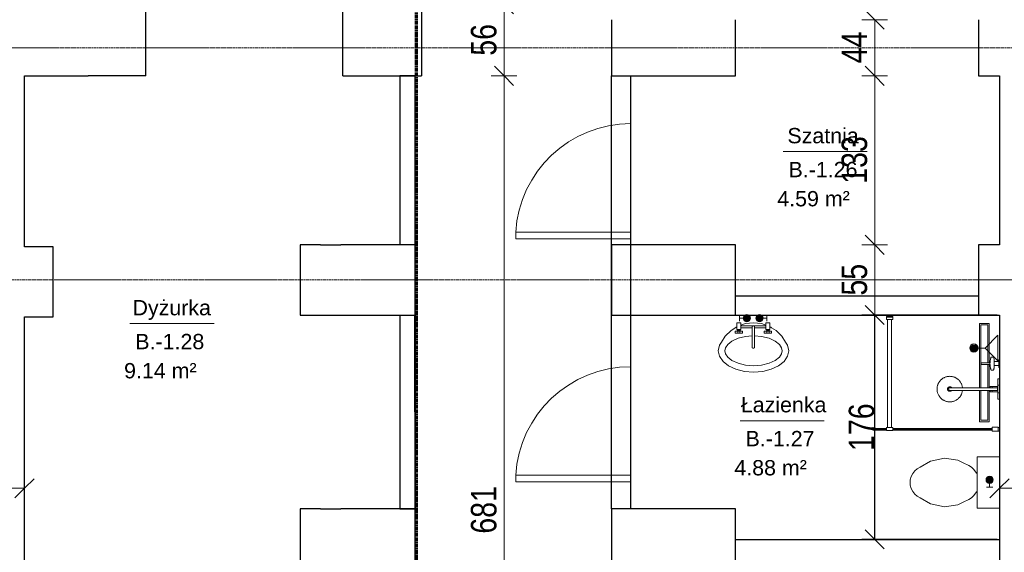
# Model space of a CAD drawing. Header units: millimetres. Extents: x -56641 to 6003, y -24465 to 16563.
# Tile 60 of 79: x -24221 to -16506, y -13329 to -9154. Entities that reach past the tile are written whole.
import ezdxf
from ezdxf.lldxf.tags import DXFTag

# ---------------------------------------------------------------- set-up
doc = ezdxf.new("R2010")
doc.units = ezdxf.units.MM
doc.linetypes.add('Kreska', pattern=[6.35, 3.175, -3.175])
doc.linetypes.add('Linia siatki', pattern=[22.225, 12.7, -3.175, 3.175, -3.175])
for name, color, linetype, lineweight in [('A-ANNO-DIMS', 7, 'Continuous', 5), ('A-ANNO-DIMS-100', 7, 'Continuous', 5), ('A-AREA-IDEN', 7, 'Continuous', 5), ('A-DETL-GENF', 7, 'Continuous', 5), ('A-DOOR', 7, 'Continuous', 5), ('A-WALL', 7, 'Continuous', 5), ('G-ANNO-SYMB', 7, 'Continuous', 5), ('IS_Odbiorniki', 7, 'SOLID', 18), ('P-SANR-FIXT', 7, 'Continuous', 5), ('S-GRID', 7, 'Continuous', 5)]:
    doc.layers.add(name, color=color, linetype=linetype, lineweight=lineweight)
doc.layers.add('Default', color=7, linetype='Continuous')
doc.layers.add('IS_Ciepła_woda', color=1, linetype='DASHDOT', lineweight=30, true_color=0xff0000)
doc.styles.add('Arial_2', font='arial.ttf', dxfattribs={"width": 0.8, "height": 200})
doc.styles.add('Arial_3', font='arial.ttf', dxfattribs={"height": 120})
tags = doc.linetypes.add('DASHDOT', pattern=[20, 10, -5, 0, -5]).pattern_tags.tags
tags[10:11] = [DXFTag(74, 4), DXFTag(75, 0), DXFTag(340, '0'), DXFTag(46, 0.0), DXFTag(50, 0.0), DXFTag(44, 0.0), DXFTag(45, 0.0)]
tags[8:9] = [DXFTag(74, 4), DXFTag(75, 0), DXFTag(340, '0'), DXFTag(46, 0.0), DXFTag(50, 0.0), DXFTag(44, 0.0), DXFTag(45, 0.0)]
tags[6:7] = [DXFTag(74, 4), DXFTag(75, 0), DXFTag(340, '0'), DXFTag(46, 0.0), DXFTag(50, 0.0), DXFTag(44, 0.0), DXFTag(45, 0.0)]
tags[4:5] = [DXFTag(74, 4), DXFTag(75, 0), DXFTag(340, '0'), DXFTag(46, 0.0), DXFTag(50, 0.0), DXFTag(44, 0.0), DXFTag(45, 0.0)]
tags = doc.linetypes.add('SOLID', pattern=[10, 10, 0]).pattern_tags.tags
tags[6:7] = [DXFTag(74, 4), DXFTag(75, 0), DXFTag(340, '0'), DXFTag(46, 0.0), DXFTag(50, 0.0), DXFTag(44, 0.0), DXFTag(45, 0.0)]
tags[4:5] = [DXFTag(74, 4), DXFTag(75, 0), DXFTag(340, '0'), DXFTag(46, 0.0), DXFTag(50, 0.0), DXFTag(44, 0.0), DXFTag(45, 0.0)]
doc.dimstyles.new('REVIT_standard', dxfattribs={"dimscale": 304.8, "dimtxt": 204.05188, "dimasz": 0.492126, "dimexe": 0.328084, "dimexo": 0.0625, "dimgap": 0, "dimtad": 1, "dimdec": 0, "dimlfac": 0.1, "dimzin": 0, "dimdsep": 46, "dimtxsty": 'Arial_2', "dimblk1": 'OBLIQUE', "dimblk2": 'OBLIQUE', "dimsah": 1, "dimcen": 0.09, "dimazin": 0, "dimtfac": 1, "dimtdec": 4, "dimtix": 1, "dimtmove": 0, "dimatfit": 3, "dimfxl": 0.328084, "dimfxlon": 1, "dimtvp": 1, "dimtolj": 1, "dimtzin": 0, "dimarcsym": 2})

# ---------------------------------------------------------------- blocks, each defined once
blk = doc.blocks.new('DIMBLOCK32-RZUT PIWNICY')
at = {"layer": 'A-ANNO-DIMS-100', "color": 250, "true_color": 0x303030, "transparency": 16777216}
for p, q in [((-24633.4, -12827.6), (-24633.4, -12727.6)), ((-24183.4, -12827.6), (-24183.4, -12727.6)), ((-24633.4, -12827.6), (-24558.4, -12752.6)), ((-24183.4, -12827.6), (-24108.4, -12752.6)), ((-24633.4, -12827.6), (-24708.4, -12902.6)), ((-24633.4, -12827.6), (-24183.4, -12827.6)), ((-24633.4, -12827.6), (-24633.4, -12927.6)), ((-24183.4, -12827.6), (-24258.4, -12902.6)), ((-24183.4, -12827.6), (-24183.4, -12927.6))]:
    blk.add_line(p, q, dxfattribs=at)
at = {"layer": 'A-ANNO-DIMS-100', "color": 0, "transparency": 16777216, "insert": (-24530.8, -12568), "char_height": 200, "width": 293.835, "attachment_point": 1, "line_spacing_factor": 0.941778, "style": 'Arial_2'}
blk.add_mtext('45', dxfattribs=at)
blk = doc.blocks.new('_Oblique')
at = {"color": 0, "linetype": 'ByBlock', "lineweight": -2}
blk.add_line((-0.5, -0.5), (0.5, 0.5), dxfattribs=at)
blk = doc.blocks.new('DIMBLOCK36-RZUT PIWNICY')
at = {"layer": 'A-ANNO-DIMS-100', "color": 250, "true_color": 0x303030, "transparency": 16777216}
for p, q in [((-16543.4, -12827.6), (-16543.4, -12727.6)), ((-16073.4, -12827.6), (-16073.4, -12727.6)), ((-16543.4, -12827.6), (-16468.4, -12752.6)), ((-16073.4, -12827.6), (-15998.4, -12752.6)), ((-16543.4, -12827.6), (-16618.4, -12902.6)), ((-16543.4, -12827.6), (-16073.4, -12827.6)), ((-16543.4, -12827.6), (-16543.4, -12927.6)), ((-16073.4, -12827.6), (-16148.4, -12902.6)), ((-16073.4, -12827.6), (-16073.4, -12927.6))]:
    blk.add_line(p, q, dxfattribs=at)
at = {"layer": 'A-ANNO-DIMS-100', "color": 0, "transparency": 16777216, "insert": (-16430.8, -12568), "char_height": 200, "width": 293.835, "attachment_point": 1, "line_spacing_factor": 0.941778, "style": 'Arial_2'}
blk.add_mtext('47', dxfattribs=at)
blk = doc.blocks.new('DIMBLOCK65-RZUT PIWNICY')
at = {"layer": 'A-ANNO-DIMS-100', "color": 250, "true_color": 0x303030, "transparency": 16777216}
for p, q in [((-20426, -9594.4), (-20501, -9519.4)), ((-20426, -9594.4), (-20526, -9594.4)), ((-20426, -16404.4), (-20426, -9594.4)), ((-20426, -9594.4), (-20351, -9669.4)), ((-20426, -9594.4), (-20326, -9594.4)), ((-20426, -16404.4), (-20501, -16329.4)), ((-20426, -16404.4), (-20526, -16404.4)), ((-20426, -16404.4), (-20351, -16479.4)), ((-20426, -16404.4), (-20326, -16404.4))]:
    blk.add_line(p, q, dxfattribs=at)
at = {"layer": 'A-ANNO-DIMS-100', "color": 0, "transparency": 16777216, "insert": (-20685.6, -13183.1), "char_height": 200, "width": 440.752, "attachment_point": 1, "rotation": 90, "line_spacing_factor": 0.941778, "style": 'Arial_2'}
blk.add_mtext('681', dxfattribs=at)
blk = doc.blocks.new('DIMBLOCK66-RZUT PIWNICY')
at = {"layer": 'A-ANNO-DIMS-100', "color": 250, "true_color": 0x303030, "transparency": 16777216}
for p, q in [((-20426, -9034.4), (-20501, -8959.4)), ((-20426, -9034.4), (-20526, -9034.4)), ((-20426, -9594.4), (-20426, -9034.4)), ((-20426, -9034.4), (-20351, -9109.4)), ((-20426, -9034.4), (-20326, -9034.4)), ((-20426, -9594.4), (-20501, -9519.4)), ((-20426, -9594.4), (-20526, -9594.4)), ((-20426, -9594.4), (-20351, -9669.4)), ((-20426, -9594.4), (-20326, -9594.4))]:
    blk.add_line(p, q, dxfattribs=at)
at = {"layer": 'A-ANNO-DIMS-100', "color": 0, "transparency": 16777216, "insert": (-20685.6, -9436.8), "char_height": 200, "width": 293.835, "attachment_point": 1, "rotation": 90, "line_spacing_factor": 0.941778, "style": 'Arial_2'}
blk.add_mtext('56', dxfattribs=at)
blk = doc.blocks.new('DIMBLOCK118-RZUT PIWNICY')
at = {"layer": 'A-ANNO-DIMS-100', "color": 250, "true_color": 0x303030, "transparency": 16777216}
for p, q in [((-17521.5, -9154.4), (-17596.5, -9079.4)), ((-17521.5, -9154.4), (-17621.5, -9154.4)), ((-17521.5, -9154.4), (-17521.5, -9594.4)), ((-17521.5, -9154.4), (-17446.5, -9229.4)), ((-17521.5, -9154.4), (-17421.5, -9154.4)), ((-17521.5, -9594.4), (-17596.5, -9519.4)), ((-17521.5, -9594.4), (-17621.5, -9594.4)), ((-17521.5, -9594.4), (-17446.5, -9669.4)), ((-17521.5, -9594.4), (-17421.5, -9594.4))]:
    blk.add_line(p, q, dxfattribs=at)
at = {"layer": 'A-ANNO-DIMS-100', "color": 0, "transparency": 16777216, "insert": (-17781.1, -9496.8), "char_height": 200, "width": 293.835, "attachment_point": 1, "rotation": 90, "line_spacing_factor": 0.941778, "style": 'Arial_2'}
blk.add_mtext('44', dxfattribs=at)
blk = doc.blocks.new('DIMBLOCK119-RZUT PIWNICY')
at = {"layer": 'A-ANNO-DIMS-100', "color": 250, "true_color": 0x303030, "transparency": 16777216}
for p, q in [((-17521.5, -9594.4), (-17596.5, -9519.4)), ((-17521.5, -9594.4), (-17621.5, -9594.4)), ((-17521.5, -9594.4), (-17521.5, -10919.4)), ((-17521.5, -9594.4), (-17446.5, -9669.4)), ((-17521.5, -9594.4), (-17421.5, -9594.4)), ((-17521.5, -10919.4), (-17596.5, -10844.4)), ((-17521.5, -10919.4), (-17621.5, -10919.4)), ((-17521.5, -10919.4), (-17446.5, -10994.4)), ((-17521.5, -10919.4), (-17421.5, -10919.4))]:
    blk.add_line(p, q, dxfattribs=at)
at = {"layer": 'A-ANNO-DIMS-100', "color": 0, "transparency": 16777216, "insert": (-17781.1, -10440.6), "char_height": 200, "width": 440.752, "attachment_point": 1, "rotation": 90, "line_spacing_factor": 0.941778, "style": 'Arial_2'}
blk.add_mtext('133', dxfattribs=at)
blk = doc.blocks.new('DIMBLOCK120-RZUT PIWNICY')
at = {"layer": 'A-ANNO-DIMS-100', "color": 250, "true_color": 0x303030, "transparency": 16777216}
for p, q in [((-17521.5, -10919.4), (-17596.5, -10844.4)), ((-17521.5, -10919.4), (-17621.5, -10919.4)), ((-17521.5, -10919.4), (-17521.5, -11469.4)), ((-17521.5, -10919.4), (-17446.5, -10994.4)), ((-17521.5, -10919.4), (-17421.5, -10919.4)), ((-17521.5, -11469.4), (-17596.5, -11394.4)), ((-17521.5, -11469.4), (-17621.5, -11469.4)), ((-17521.5, -11469.4), (-17446.5, -11544.4)), ((-17521.5, -11469.4), (-17421.5, -11469.4))]:
    blk.add_line(p, q, dxfattribs=at)
at = {"layer": 'A-ANNO-DIMS-100', "color": 0, "transparency": 16777216, "insert": (-17781.1, -11316.8), "char_height": 200, "width": 293.835, "attachment_point": 1, "rotation": 90, "line_spacing_factor": 0.941778, "style": 'Arial_2'}
blk.add_mtext('55', dxfattribs=at)
blk = doc.blocks.new('M_Jednoskrzydłowe płytowe - 90-1507568-RZUT PIWNICY')
at = {"layer": 'A-DOOR'}
for p, q in [((399, -60), (399, -960.2)), ((450, -60), (399, -60)), ((450, -60), (450, -960.2)), ((450, -960.2), (399, -960.2))]:
    blk.add_line(p, q, dxfattribs=at)
blk.add_arc((450, -60), 901.7, 180, 266.7576, dxfattribs=at)
blk = doc.blocks.new('Sanitary_Showers_Roca_T-500-Pack-Basic-Thermostatic - T-500 Pack Basic Thermostatic-822852-Rzut Parteru')
at = {"layer": 'A-DETL-GENF'}
for p, q in [((63, 0), (-4.7, 0)), ((-4.7, 0), (-4.7, -13)), ((85.3, 0), (63, 0)), ((155.3, 0), (85.3, 0)), ((-174.7, -47), (-175.3, -48)), ((-175.3, -48), (-175.3, -65.1)), ((-175.3, -65.1), (-174.7, -66.2)), ((-173.9, -46.4), (-174.7, -47)), ((-174.7, -66.2), (-173.9, -66.7)), ((-172.8, -45.9), (-173.9, -46.4)), ((-173.9, -66.7), (-172.8, -67.2)), ((-171.4, -45.4), (-172.8, -45.9)), ((-172.8, -67.2), (-171.4, -67.7)), ((-169.8, -44.9), (-171.4, -45.4)), ((-171.4, -67.7), (-169.8, -68.2)), ((-167.8, -44.5), (-169.8, -44.9)), ((-169.8, -68.2), (-167.8, -68.7)), ((-165.6, -44), (-167.8, -44.5)), ((-167.8, -68.7), (-165.5, -69.1)), ((-163.2, -43.6), (-165.6, -44)), ((-165.5, -69.1), (-164, -69.6)), ((-164, -69.6), (-163.1, -69.8)), ((-160.5, -43.2), (-163.2, -43.6)), ((-163.1, -69.8), (-156.8, -71.3)), ((-157.6, -42.8), (-160.5, -43.2)), ((-154.4, -42.5), (-157.6, -42.8)), ((-156.8, -71.3), (-155.8, -71.5)), ((-155.8, -71.5), (-154.8, -71.7)), ((-154.8, -71.7), (-149.8, -72.7)), ((-123.6, -0.1), (-154.7, -0.1)), ((-154.7, -0.1), (-154.7, -6.1)), ((-154.7, -6.1), (-140.7, -6.1)), ((-151.1, -42.2), (-154.4, -42.5)), ((-147.7, -41.9), (-151.1, -42.2)), ((-149.8, -72.7), (-148.9, -72.8)), ((-148.9, -72.8), (-147.9, -73)), ((-147.9, -73), (-146.8, -73.1)), ((-144.1, -41.7), (-147.7, -41.9)), ((-146.8, -73.1), (-142.4, -73.8)), ((-140.7, -41.5), (-144.1, -41.7)), ((-142.4, -73.8), (-141.6, -73.9)), ((-141.6, -73.9), (-140.6, -74)), ((-140.7, -6.1), (-140.7, -41.5)), ((-140.7, -6.1), (-108.7, -6.1)), ((-134.3, -41.3), (-140.7, -41.5)), ((-140.6, -74), (-139.6, -74.1)), ((-139.6, -74.1), (-138.6, -74.2)), ((-138.6, -74.2), (-137.6, -74.3)), ((-137.6, -74.3), (-136.5, -74.3)), ((-136.5, -74.3), (-133.6, -74.6)), ((-127.9, -41.2), (-134.3, -41.3)), ((-133.6, -74.6), (-132.8, -74.6)), ((-132.8, -74.6), (-131.7, -74.7)), ((-131.7, -74.7), (-131.7, -80.5)), ((-131.7, -74.7), (-128.9, -74.8)), ((-128.9, -74.8), (-126.1, -74.9)), ((-121.5, -41.2), (-127.9, -41.2)), ((-126.1, -74.9), (-123.3, -74.9)), ((-94.7, -0.1), (-123.6, -0.1)), ((-123.3, -74.9), (-120.5, -74.8)), ((-115.1, -41.3), (-121.5, -41.2)), ((-120.5, -74.8), (-117.7, -74.7)), ((-117.7, -74.7), (-116.7, -74.6)), ((-117.7, -109.6), (-117.7, -74.7)), ((-116.7, -74.6), (-115.8, -74.6)), ((-115.8, -74.6), (-112.9, -74.3)), ((-108.7, -41.5), (-115.1, -41.3)), ((-112.9, -74.3), (-111.8, -74.3)), ((-111.8, -74.3), (-110.8, -74.2)), ((-110.8, -74.2), (-109.8, -74.1)), ((-109.8, -74.1), (-108.8, -74)), ((-108.8, -74), (-107.9, -73.9)), ((-108.7, -41.5), (-108.7, -6.1)), ((-108.7, -6.1), (-94.7, -6.1)), ((-105.4, -41.7), (-108.7, -41.5)), ((-107.9, -73.9), (-107, -73.7)), ((-107, -73.7), (-102.6, -73.1)), ((-101.8, -41.9), (-105.4, -41.7)), ((-102.6, -73.1), (-101.5, -73)), ((-98.3, -42.2), (-101.8, -41.9)), ((-101.5, -73), (-100.5, -72.8)), ((-100.5, -72.8), (-99.6, -72.7)), ((-99.6, -72.7), (-94.7, -71.7)), ((-95, -42.5), (-98.3, -42.2)), ((-91.9, -42.8), (-95, -42.5)), ((-94.7, -6.1), (-94.7, -0.1)), ((-94.7, -71.7), (-93.6, -71.5)), ((-93.6, -71.5), (-92.6, -71.3)), ((-92.6, -71.3), (-86.4, -69.8)), ((-89, -43.2), (-91.9, -42.8)), ((-86.3, -43.6), (-89, -43.2)), ((-86.4, -69.8), (-85.4, -69.5)), ((-83.8, -44), (-86.3, -43.6)), ((-85.4, -69.5), (-83.9, -69.1)), ((-83.9, -69.1), (-81.6, -68.6)), ((-81.6, -44.4), (-83.8, -44)), ((-79.7, -44.9), (-81.6, -44.4)), ((-81.6, -68.6), (-79.6, -68.2)), ((-78, -45.4), (-79.7, -44.9)), ((-79.6, -68.2), (-78, -67.7)), ((-76.6, -45.9), (-78, -45.4)), ((-78, -67.7), (-76.6, -67.2)), ((-75.5, -46.4), (-76.6, -45.9)), ((-76.6, -67.2), (-75.5, -66.7)), ((-74.8, -46.9), (-75.5, -46.4)), ((-75.5, -66.7), (-74.8, -66.1)), ((-74.1, -48), (-74.8, -46.9)), ((-74.8, -66.1), (-74.1, -65.1)), ((-74.1, -65.1), (-74.1, -48)), ((-4.7, -13), (53.8, -13)), ((45.3, -0.1), (45.3, -12.1)), ((45.3, -12.1), (105.3, -12.1)), ((53.8, -13), (54, -29.1)), ((53.8, -13), (61.3, -13)), ((54, -29.1), (54, -31.8)), ((54, -31.8), (54.3, -52.5)), ((54.3, -52.5), (54.7, -73.3)), ((54.4, -57.9), (65, -57.9)), ((54.7, -73.3), (65, -73.3)), ((60.3, -57.9), (59.5, -57.9)), ((60.3, -73.2), (59.5, -73.3)), ((61.1, -57.8), (60.3, -57.9)), ((61.1, -73.1), (60.3, -73.2)), ((61.9, -57.6), (61.1, -57.8)), ((61.9, -73), (61.1, -73.1)), ((61.3, -12.1), (61.3, -14.6)), ((61.3, -14.6), (89.3, -14.6)), ((62.6, -57.4), (61.9, -57.6)), ((62.6, -72.8), (61.9, -73)), ((63.4, -57.2), (62.6, -57.4)), ((63.4, -72.6), (62.6, -72.8)), ((64.2, -57), (63.4, -57.2)), ((64.2, -72.3), (63.4, -72.6)), ((65, -56.7), (64.2, -57)), ((65, -72.1), (64.2, -72.3)), ((65, -73.3), (64.8, -290.3)), ((65, -14.6), (65, -73.3)), ((89.3, -12.1), (75.3, -12.1)), ((85.6, -73.3), (85.6, -14.6)), ((86.4, -56.9), (85.6, -56.7)), ((85.6, -57.9), (96.2, -57.9)), ((86.4, -72.3), (85.6, -72)), ((85.6, -290.3), (85.6, -73.3)), ((85.6, -73.3), (95.8, -73.3)), ((87.2, -57.2), (86.4, -56.9)), ((87.2, -72.5), (86.4, -72.3)), ((88, -57.4), (87.2, -57.2)), ((88, -72.7), (87.2, -72.5)), ((88.8, -57.6), (88, -57.4)), ((88.8, -72.9), (88, -72.7)), ((89.6, -57.8), (88.8, -57.6)), ((89.6, -73.1), (88.8, -72.9)), ((89.3, -14.6), (89.3, -12.1)), ((96.8, -13), (89.3, -13)), ((90.4, -57.9), (89.6, -57.8)), ((90.4, -73.2), (89.6, -73.1)), ((91.3, -57.9), (90.4, -57.9)), ((91.3, -73.3), (90.4, -73.2)), ((95.8, -73.3), (96.3, -52.5)), ((96.3, -52.5), (96.5, -31.8)), ((96.5, -29.1), (96.8, -13)), ((96.5, -31.8), (96.5, -29.1)), ((96.8, -13), (155.3, -13)), ((105.3, -12.1), (105.3, -0.1)), ((155.3, -13), (155.3, 0)), ((-131.7, -80.5), (-131.7, -86)), ((-131.7, -86), (-131.7, -88.8)), ((-131.7, -88.8), (-131.7, -91.8)), ((-131.7, -91.8), (-131.7, -96.5)), ((-131.7, -96.5), (-131.7, -101.5)), ((-131.7, -101.5), (-131.7, -116.3)), ((-131.7, -116.3), (-131.7, -138.6)), ((-131.7, -138.6), (-131.5, -139.9)), ((-131.5, -139.9), (-131.1, -141.1)), ((-131.1, -141.1), (-130.4, -142.3)), ((-130.4, -142.3), (-129.5, -143.4)), ((-129.5, -143.4), (-127.2, -144.9)), ((-127.2, -144.9), (-126, -145.3)), ((-126, -145.3), (-124.7, -145.5)), ((-124.7, -145.5), (-123.4, -145.3)), ((-123.4, -145.3), (-122.1, -144.9)), ((-122.1, -144.9), (-119.9, -143.3)), ((-119.9, -143.3), (-119, -142.3)), ((-119, -142.3), (-118.3, -141.1)), ((-118.3, -141.1), (-117.8, -139.9)), ((-117.8, -139.9), (-117.7, -138.6)), ((-117.7, -121.5), (-117.7, -109.6)), ((-117.7, -130.3), (-117.7, -121.5)), ((-117.7, -136.7), (-117.7, -130.3)), ((-117.7, -138.6), (-117.7, -136.7)), ((17.6, -308.1), (13.7, -311)), ((21.7, -305.3), (17.6, -308.1)), ((26, -302.8), (21.7, -305.3)), ((30.4, -300.4), (26, -302.8)), ((35, -298.2), (30.4, -300.4)), ((39.7, -296.3), (35, -298.2)), ((44.6, -294.6), (39.7, -296.3)), ((49.5, -293.1), (44.6, -294.6)), ((54.6, -291.9), (49.5, -293.1)), ((59.6, -291), (54.6, -291.9)), ((64.8, -290.3), (59.6, -291)), ((65, -290.3), (65, -385.5)), ((90.3, -290.9), (85.6, -290.3)), ((85.6, -385.5), (85.6, -290.3)), ((95.3, -291.8), (90.3, -290.9)), ((100.2, -292.9), (95.3, -291.8)), ((104.9, -294.3), (100.2, -292.9)), ((109.5, -295.8), (104.9, -294.3)), ((114, -297.6), (109.5, -295.8)), ((118.4, -299.5), (114, -297.6)), ((122.5, -301.6), (118.4, -299.5)), ((126.6, -303.9), (122.5, -301.6)), ((130.4, -306.3), (126.6, -303.9)), ((134.1, -308.9), (130.4, -306.3)), ((-24.6, -384.8), (-24.7, -390)), ((-24.2, -379.7), (-24.6, -384.8)), ((-23.6, -374.7), (-24.2, -379.7)), ((-22.7, -369.8), (-23.6, -374.7)), ((-21.6, -364.9), (-22.7, -369.8)), ((-20.2, -360.1), (-21.6, -364.9)), ((-18.7, -355.5), (-20.2, -360.1)), ((-16.9, -351), (-18.7, -355.5)), ((-15, -346.7), (-16.9, -351)), ((-12.8, -342.5), (-15, -346.7)), ((-10.6, -338.5), (-12.8, -342.5)), ((-8.2, -334.6), (-10.6, -338.5)), ((-5.6, -331), (-8.2, -334.6)), ((-2.9, -327.4), (-5.6, -331)), ((0, -324), (-2.9, -327.4)), ((3.1, -320.6), (0, -324)), ((6.4, -317.2), (3.1, -320.6)), ((10, -314.1), (6.4, -317.2)), ((13.7, -311), (10, -314.1)), ((58.9, -383.8), (58.2, -386.3)), ((59.9, -381.4), (58.9, -383.8)), ((61.3, -379.3), (59.9, -381.4)), ((63, -377.3), (61.3, -379.3)), ((65, -375.6), (63, -377.3)), ((65, -385.5), (65.3, -392.3)), ((85.3, -392.3), (85.6, -385.5)), ((87.6, -377.3), (85.6, -375.6)), ((89.3, -379.3), (87.6, -377.3)), ((90.7, -381.4), (89.3, -379.3)), ((91.7, -383.8), (90.7, -381.4)), ((92.4, -386.3), (91.7, -383.8)), ((137.6, -311.6), (134.1, -308.9)), ((141.1, -314.5), (137.6, -311.6)), ((144.5, -317.6), (141.1, -314.5)), ((147.8, -320.9), (144.5, -317.6)), ((151, -324.4), (147.8, -320.9)), ((154.1, -328.2), (151, -324.4)), ((157, -332.1), (154.1, -328.2)), ((159.7, -336.2), (157, -332.1)), ((162.3, -340.5), (159.7, -336.2)), ((164.7, -344.9), (162.3, -340.5)), ((166.8, -349.5), (164.7, -344.9)), ((168.8, -354.2), (166.8, -349.5)), ((170.5, -359.1), (168.8, -354.2)), ((171.9, -364), (170.5, -359.1)), ((173.1, -369), (171.9, -364)), ((174.1, -374.1), (173.1, -369)), ((174.7, -379.3), (174.1, -374.1)), ((175.1, -384.4), (174.7, -379.3)), ((175.3, -389.6), (175.1, -384.4)), ((-24.7, -390), (-24.6, -395.1)), ((-24.6, -395.1), (-24.2, -400.3)), ((-24.2, -400.3), (-23.5, -405.4)), ((-23.5, -405.4), (-22.5, -410.5)), ((-22.5, -410.5), (-21.3, -415.5)), ((-21.3, -415.5), (-19.9, -420.5)), ((-19.9, -420.5), (-18.2, -425.3)), ((-18.2, -425.3), (-16.2, -430)), ((-16.2, -430), (-14.1, -434.6)), ((-14.1, -434.6), (-11.7, -439.1)), ((-11.7, -439.1), (-9.1, -443.3)), ((-9.1, -443.3), (-6.4, -447.5)), ((-6.4, -447.5), (-3.5, -451.4)), ((-3.5, -451.4), (-0.4, -455.1)), ((-0.4, -455.1), (2.8, -458.6)), ((2.8, -458.6), (6.1, -461.9)), ((6.1, -461.9), (9.5, -465.1)), ((58.2, -386.3), (57.8, -388.8)), ((57.8, -388.8), (57.9, -391.4)), ((57.9, -391.4), (58.3, -393.9)), ((58.3, -393.9), (59.1, -396.4)), ((59.1, -396.4), (60.3, -398.7)), ((60.3, -398.7), (61.7, -400.8)), ((61.7, -400.8), (63.5, -402.7)), ((63.5, -402.7), (65.5, -404.3)), ((65.3, -392.3), (69, -397.9)), ((65.5, -404.3), (67.8, -405.6)), ((67.8, -405.6), (70.2, -406.5)), ((69, -397.9), (75.3, -400.1)), ((70.2, -406.5), (72.7, -407.1)), ((72.7, -407.1), (75.3, -407.3)), ((75.3, -400.1), (81.6, -397.9)), ((75.3, -407.3), (77.9, -407.1)), ((77.9, -407.1), (80.4, -406.5)), ((80.4, -406.5), (82.8, -405.6)), ((81.6, -397.9), (85.3, -392.3)), ((82.8, -405.6), (85, -404.3)), ((85, -404.3), (87.1, -402.7)), ((87.1, -402.7), (88.8, -400.8)), ((88.8, -400.8), (90.3, -398.7)), ((90.3, -398.7), (91.5, -396.4)), ((91.5, -396.4), (92.3, -393.9)), ((92.3, -393.9), (92.7, -391.4)), ((92.8, -388.8), (92.4, -386.3)), ((92.7, -391.4), (92.8, -388.8)), ((140.6, -465.5), (144.1, -462.3)), ((144.1, -462.3), (147.5, -459)), ((147.5, -459), (150.6, -455.6)), ((150.6, -455.6), (153.5, -452.1)), ((153.5, -452.1), (156.2, -448.5)), ((156.2, -448.5), (158.7, -444.9)), ((158.7, -444.9), (161.1, -441)), ((161.1, -441), (163.4, -437)), ((163.4, -437), (165.5, -432.8)), ((165.5, -432.8), (167.5, -428.5)), ((167.5, -428.5), (169.2, -424)), ((169.2, -424), (170.8, -419.4)), ((170.8, -419.4), (172.1, -414.6)), ((172.1, -414.6), (173.3, -409.8)), ((173.3, -409.8), (174.2, -404.8)), ((174.2, -404.8), (174.8, -399.8)), ((174.8, -399.8), (175.2, -394.7)), ((175.2, -394.7), (175.3, -389.6)), ((9.5, -465.1), (13, -468)), ((13, -468), (16.5, -470.7)), ((16.5, -470.7), (20.2, -473.2)), ((20.2, -473.2), (24, -475.6)), ((24, -475.6), (28, -477.9)), ((28, -477.9), (32.2, -480)), ((32.2, -480), (36.6, -482)), ((36.6, -482), (41, -483.7)), ((41, -483.7), (45.7, -485.3)), ((45.7, -485.3), (50.4, -486.6)), ((50.4, -486.6), (55.3, -487.7)), ((55.3, -487.7), (60.2, -488.6)), ((60.2, -488.6), (65.3, -489.3)), ((65.3, -489.3), (70.4, -489.6)), ((70.4, -489.6), (75.5, -489.8)), ((75.5, -489.8), (80.6, -489.6)), ((80.6, -489.6), (85.8, -489.2)), ((85.8, -489.2), (90.9, -488.5)), ((90.9, -488.5), (96, -487.6)), ((96, -487.6), (101.1, -486.4)), ((101.1, -486.4), (106, -484.9)), ((106, -484.9), (110.8, -483.2)), ((110.8, -483.2), (115.6, -481.3)), ((115.6, -481.3), (120.2, -479.1)), ((120.2, -479.1), (124.6, -476.8)), ((124.6, -476.8), (128.9, -474.2)), ((128.9, -474.2), (133, -471.4)), ((133, -471.4), (136.9, -468.5)), ((136.9, -468.5), (140.6, -465.5))]:
    blk.add_line(p, q, dxfattribs=at)
blk = doc.blocks.new('Plumbing_Drainage_Roca_IN-WALL-950-IN-DRAIN-CHANNEL-Installatio - IN-WALL 950 IN-DRAIN CHANNEL - Installation drainage kit-V29-Rzut Parteru')
at = {"layer": 'A-DETL-GENF'}
for p, q in [((-385.7, 39.3), (-385.7, -38.1)), ((-78, 39.3), (-385.7, 39.3)), ((-78, 39.3), (-385.7, 39.3)), ((-385.7, 39.3), (-385.7, -38.1)), ((-78, 27.3), (-373.4, 27.3)), ((-373.4, 27.3), (-373.4, -26)), ((118.7, 39.3), (-63.9, 39.3)), ((118.7, 39.3), (-63.9, 39.3)), ((118.7, 27.3), (-63.9, 27.3)), ((385.8, 39.3), (139.3, 39.3)), ((385.8, 39.3), (139.3, 39.3)), ((373.6, 27.3), (139.3, 27.3)), ((373.6, -26), (373.6, 27.3)), ((385.8, -38.1), (385.8, 39.3)), ((385.8, -38.1), (385.8, 39.3)), ((-385.7, -38.1), (118.6, -38.1)), ((-385.7, -38.1), (118.6, -38.1)), ((-373.4, -26), (118.7, -26)), ((139.3, -26), (373.6, -26)), ((139.3, -38.1), (385.8, -38.1)), ((139.3, -38.1), (385.8, -38.1))]:
    blk.add_line(p, q, dxfattribs=at)
blk = doc.blocks.new('Sanitary_Shower-screens_Shower-wall-Square_100_GB51SRWL10 _1_ - 1000 mm_ Chromed Profiles-830542-Rzut Parteru')
at = {"layer": 'P-SANR-FIXT', "color": 13, "true_color": 0xcb6b69}
for p, q in [((11, 898), (1, 898)), ((1, 870), (11, 870)), ((11, 899), (11, 898)), ((11, 898), (11, 870)), ((11, 870), (11, 869)), ((56.5, 900), (12, 900)), ((12, 868), (56.5, 868)), ((58, 869.5), (58, 898.5)), ((837, 890.5), (58, 890.5)), ((58, 890.5), (58, 877.5)), ((837, 887), (58, 887)), ((58, 887), (58, 881)), ((58, 881), (837, 881)), ((58, 877.5), (837, 877.5)), ((887, 893), (837, 893)), ((837, 893), (837, 870)), ((837, 870), (887, 870)), ((846.5, 870), (846.5, 23)), ((877.5, 23), (877.5, 870)), ((887, 870), (887, 893)), ((993.5, 890.5), (887, 890.5)), ((991.5, 887), (887, 887)), ((887, 881), (991.5, 881)), ((887, 877.5), (981.3, 877.5)), ((977.8, 872.6), (991.1, 871.2)), ((981.1, 876.9), (978.3, 877.2)), ((980, 888.6), (979.9, 887.1)), ((979.9, 887.1), (991.8, 888.3)), ((991.8, 879.7), (979.9, 880.9)), ((979.9, 880.9), (979.9, 879.8)), ((979.9, 879.8), (981.8, 879.6)), ((991.4, 889.5), (980, 888.6)), ((981.8, 879.6), (981.1, 876.9)), ((988.9, 876), (989.6, 878.9)), ((991.5, 875.7), (988.9, 876)), ((989.3, 877.5), (993.5, 877.5)), ((989.6, 878.9), (991.3, 878.6)), ((991.5, 881), (991.5, 887)), ((991.8, 888.3), (991.8, 879.7)), ((993, 880.1), (993, 888)), ((993.5, 877.5), (993.5, 890.5)), ((846.5, 23), (837, 23)), ((837, 23), (837, 0)), ((837, 0), (887, 0)), ((838, 6), (888, 6)), ((846.5, 23), (877.5, 23)), ((887, 23), (877.5, 23)), ((887, 0), (887, 23))]:
    blk.add_line(p, q, dxfattribs=at)
for centre, radius, start, end in [((12, 899), 1, 90, 180), ((12, 869), 1, 180, 270), ((56.5, 898.5), 1.5, 0, 90), ((56.5, 869.5), 1.5, 270, 360), ((978, 874.9), 2.29, 83.07274, 263.75801), ((991.3, 873.5), 2.28, 263.75801, 84.12082), ((991.5, 880.1), 1.52, 261.82393, 359.96907), ((991.5, 888), 1.51, 2.45046, 94.355)]:
    blk.add_arc(centre, radius, start, end, dxfattribs=at)
blk = doc.blocks.new('A$C4DF32C06')
at = {"layer": 'IS_Odbiorniki', "ltscale": 10}
h = blk.add_hatch(color=256, dxfattribs=at)
h.dxf.hatch_style = 1
edge = h.paths.add_edge_path()
edge.add_arc((28.2, 28.2), 28.2, 0, 360)
for points in [[(56.5, 28.2), (86.6, 28.2), (86.6, 52.7)], [(56.5, 28.2), (86.6, 28.2), (86.6, 3.8)]]:
    blk.add_lwpolyline(points, dxfattribs=at)
blk.add_circle((28.2, 28.2), 28.2, dxfattribs=at)
blk = doc.blocks.new('AN_pomieszczenia - Room Tag With Area-359654-RZUT PIWNICY')
at = {"layer": 'A-AREA-IDEN'}
for p in [(-3.295, 0), (3.295, 0)]:
    blk.add_line(p, (0, 0), dxfattribs=at)
blk = doc.blocks.new('*D385')
at = {"layer": 'A-ANNO-DIMS', "color": 0, "lineweight": -2, "transparency": 16777216}
for p, q in [((-16562.5, -11469.4), (-17621.5, -11469.4)), ((-17521.5, -13228), (-17521.5, -11469.4)), ((-16562.5, -13228), (-17621.5, -13228))]:
    blk.add_line(p, q, dxfattribs=at)
at = {"layer": 'Defpoints', "color": 0, "transparency": 16777216}
for p in [(-17521.5, -11469.4), (-16543.4, -11469.4), (-16543.4, -13228)]:
    blk.add_point(p, dxfattribs=at)
at = {"layer": 'A-ANNO-DIMS', "color": 0, "lineweight": -2, "transparency": 16777216, "xscale": 150, "yscale": 150, "zscale": 150}
for p, rotation in [((-17521.5, -11469.4), 90), ((-17521.5, -13228), 270)]:
    blk.add_blockref('_Oblique', p, dxfattribs=dict(at, rotation=rotation))
at = {"layer": 'A-ANNO-DIMS', "color": 0, "transparency": 16777216, "insert": (-17623.6, -12348.7), "char_height": 200, "attachment_point": 5, "rotation": 90, "style": 'Arial_2'}
blk.add_mtext('\\A1;176', dxfattribs=at)

msp = doc.modelspace()

# ---------------------------------------------------------------- hatches: boundary and pattern name
at = {"true_color": 0xed1f24}
h = msp.add_hatch(color=240, dxfattribs=at)
h.dxf.hatch_style = 1
edge = h.paths.add_edge_path()
edge.add_arc((-18522.772, -11493.173), 24.467, 0, 360)
h = msp.add_hatch(color=240, dxfattribs=at)
h.dxf.hatch_style = 1
edge = h.paths.add_edge_path()
edge.add_arc((-18423.115, -11492.603), 24.467, 0, 360)
h = msp.add_hatch(color=240, dxfattribs=at)
h.dxf.hatch_style = 1
edge = h.paths.add_edge_path()
edge.add_arc((-16744.229, -11729.145), 24.467, 0, 360)
h = msp.add_hatch(color=240, dxfattribs=at)
h.dxf.hatch_style = 1
edge = h.paths.add_edge_path()
edge.add_arc((-16620.987, -12761.172), 24.467, 0, 360)

# ---------------------------------------------------------------- linework, layer by layer
for p, q in [((-23233.416, -9594.407), (-23233.416, -9034.407)), ((-21690, -9594.407), (-21690, -9034.407)), ((-23233.416, -9594.407), (-23683.416, -9594.407)), ((-21123.416, -9594.407), (-21243.416, -9594.407)), ((-21243.416, -9594.407), (-21243.416, -10919.407)), ((-21123.416, -10919.407), (-21123.416, -9594.407)), ((-19583.416, -12989.407), (-19583.416, -9594.407)), ((-19433.416, -12989.407), (-19433.416, -9594.407)), ((-21863.416, -10919.407), (-21703.416, -10919.407)), ((-18613.149, -11319.407), (-16708.416, -11319.407)), ((-21863.416, -11469.407), (-21703.416, -11469.407)), ((-21243.416, -11469.407), (-21243.416, -12989.407)), ((-21123.416, -12989.407), (-21125, -11469.407)), ((-21123.416, -11469.407), (-21123.416, -12989.407)), ((-18613.149, -11469.407), (-16708.416, -11469.407)), ((-21863.416, -12989.407), (-21703.416, -12989.407)), ((-21243.416, -12989.407), (-21123.416, -12989.407)), ((-18613.149, -13227.992), (-16543.416, -13227.992))]:
    msp.add_line(p, q)
at = {"color": 240, "true_color": 0xed1f24}
for centre in [(-18522.772, -11493.173), (-18423.115, -11492.603), (-16744.229, -11729.145), (-16620.987, -12761.172)]:
    msp.add_circle(centre, 24.467, dxfattribs=at)
at = {"layer": 'A-WALL', "lineweight": 25}
for p, q in [((-21073.416, -9034.407), (-21073.416, -9594.407)), ((-19583.416, -9154.407), (-19583.416, -9594.407)), ((-18613.149, -9594.407), (-18613.149, -9154.407)), ((-16708.416, -9154.407), (-16708.416, -9594.407)), ((-24183.416, -10934.407), (-24183.416, -9594.407)), ((-24183.416, -9594.407), (-23683.416, -9594.407)), ((-21690, -9594.407), (-21073.416, -9594.407)), ((-19583.416, -9594.407), (-18613.149, -9594.407)), ((-16708.416, -9594.407), (-16543.416, -9594.407)), ((-16543.416, -9594.407), (-16543.416, -10919.407)), ((-23958.416, -10934.407), (-24183.416, -10934.407)), ((-23958.416, -11484.407), (-23958.416, -10934.407)), ((-21863.416, -10919.407), (-22023.416, -10919.407)), ((-22023.416, -10919.407), (-22023.416, -11469.407)), ((-21123.416, -10919.407), (-21703.416, -10919.407)), ((-21123.416, -11469.407), (-21123.416, -10919.407)), ((-18613.149, -10919.407), (-19583.416, -10919.407)), ((-19583.416, -10919.407), (-19583.416, -11469.407)), ((-18613.149, -11469.407), (-18613.149, -10919.407)), ((-16543.416, -10919.407), (-16708.416, -10919.407)), ((-16708.416, -10919.407), (-16708.416, -11469.407)), ((-24183.416, -16404.407), (-24183.416, -11484.407)), ((-24183.416, -11484.407), (-23958.416, -11484.407)), ((-22023.416, -11469.407), (-21863.416, -11469.407)), ((-21703.416, -11469.407), (-21123.416, -11469.407)), ((-19583.416, -11469.407), (-18613.149, -11469.407)), ((-16708.416, -11469.407), (-16543.416, -11469.407)), ((-16543.416, -11469.407), (-16543.416, -16404.407)), ((-21863.416, -12989.407), (-22023.416, -12989.407)), ((-22023.416, -12989.407), (-22023.416, -13539.407)), ((-21123.416, -12989.407), (-21703.416, -12989.407)), ((-21123.416, -13539.407), (-21123.416, -12989.407)), ((-18613.149, -12989.407), (-19583.416, -12989.407)), ((-19583.416, -12989.407), (-19583.416, -13539.407)), ((-18613.149, -13539.407), (-18613.149, -12989.407))]:
    msp.add_line(p, q, dxfattribs=at)
at = {"layer": 'Default', "color": 7, "lineweight": 15, "ltscale": 35, "transparency": 33554687}
for p, q in [((-18601.089, -11562.117), (-18647.325, -11591.116)), ((-18569.686, -11529.437), (-18601.089, -11529.437)), ((-18601.089, -11529.437), (-18601.089, -11583.665)), ((-18569.686, -11529.437), (-18569.686, -11583.665)), ((-18533.745, -11536.513), (-18569.686, -11549.066)), ((-18569.686, -11554.187), (-18471.556, -11554.187)), ((-18569.686, -11570.953), (-18480.709, -11570.953)), ((-18470.732, -11529.437), (-18533.745, -11536.513)), ((-18480.709, -11554.187), (-18475.347, -11554.187)), ((-18480.709, -11558.899), (-18475.347, -11554.187)), ((-18480.709, -11704.428), (-18480.709, -11558.899)), ((-18475.347, -11554.187), (-18467.768, -11554.187)), ((-18471.556, -11554.187), (-18373.43, -11554.187)), ((-18407.722, -11536.513), (-18470.732, -11529.437)), ((-18467.768, -11554.187), (-18462.406, -11554.187)), ((-18467.768, -11554.187), (-18462.406, -11558.899)), ((-18462.406, -11558.899), (-18462.406, -11570.953)), ((-18462.406, -11725.853), (-18462.406, -11570.953)), ((-18462.406, -11570.953), (-18373.43, -11570.953)), ((-18373.43, -11548.498), (-18407.722, -11536.513)), ((-18342.027, -11529.437), (-18373.43, -11529.437)), ((-18373.43, -11583.665), (-18373.43, -11529.437)), ((-18342.027, -11583.665), (-18342.027, -11529.437)), ((-18336.587, -11564.5), (-18342.027, -11561.086)), ((-18329.011, -11569.247), (-18336.587, -11564.5)), ((-18294.139, -11591.116), (-18329.011, -11569.247)), ((-18692.219, -11635.886), (-18720.919, -11681.403)), ((-18647.325, -11591.116), (-18692.219, -11635.886)), ((-18593.92, -11596.823), (-18614.104, -11596.823)), ((-18614.104, -11596.823), (-18614.104, -11611.759)), ((-18614.104, -11611.759), (-18593.92, -11611.759)), ((-18601.089, -11583.665), (-18597.87, -11583.665)), ((-18597.87, -11583.665), (-18573.464, -11583.665)), ((-18597.87, -11583.665), (-18597.87, -11588.822)), ((-18597.87, -11588.822), (-18593.92, -11588.822)), ((-18577.411, -11588.822), (-18593.92, -11588.822)), ((-18593.92, -11588.822), (-18593.92, -11596.823)), ((-18577.411, -11596.823), (-18593.92, -11596.823)), ((-18593.92, -11596.823), (-18593.92, -11611.759)), ((-18593.92, -11611.759), (-18577.411, -11611.759)), ((-18592.132, -11651.514), (-18534.074, -11636.935)), ((-18577.411, -11588.822), (-18577.411, -11596.823)), ((-18577.411, -11588.822), (-18573.464, -11588.822)), ((-18556.321, -11596.823), (-18577.411, -11596.823)), ((-18577.411, -11596.823), (-18577.411, -11611.759)), ((-18577.411, -11611.759), (-18556.321, -11611.759)), ((-18573.464, -11588.822), (-18573.464, -11583.665)), ((-18573.464, -11583.665), (-18569.686, -11583.665)), ((-18556.321, -11611.759), (-18556.321, -11596.823)), ((-18534.074, -11636.935), (-18480.604, -11632.544)), ((-18462.406, -11632.544), (-18407.339, -11636.952)), ((-18407.339, -11636.952), (-18349.335, -11651.514)), ((-18366.261, -11596.823), (-18386.795, -11596.823)), ((-18386.795, -11596.823), (-18386.795, -11611.759)), ((-18386.795, -11611.759), (-18366.22, -11611.759)), ((-18373.43, -11583.665), (-18370.208, -11583.665)), ((-18370.208, -11583.665), (-18370.208, -11588.822)), ((-18370.208, -11583.665), (-18345.803, -11583.665)), ((-18345.803, -11588.822), (-18370.208, -11588.822)), ((-18366.261, -11588.822), (-18366.261, -11596.823)), ((-18366.22, -11596.823), (-18366.261, -11596.823)), ((-18349.196, -11596.823), (-18366.22, -11596.823)), ((-18366.22, -11596.823), (-18366.22, -11611.759)), ((-18366.22, -11611.759), (-18349.196, -11611.759)), ((-18349.196, -11588.822), (-18349.196, -11596.823)), ((-18349.196, -11611.759), (-18349.196, -11596.823)), ((-18329.011, -11596.823), (-18349.196, -11596.823)), ((-18349.196, -11611.759), (-18329.011, -11611.759)), ((-18345.803, -11588.822), (-18345.803, -11583.665)), ((-18345.803, -11583.665), (-18342.027, -11583.665)), ((-18329.011, -11611.759), (-18329.011, -11596.823)), ((-18249.245, -11635.886), (-18294.139, -11591.116)), ((-18220.545, -11681.403), (-18249.245, -11635.886)), ((-18747.107, -11749.341), (-18737.689, -11705.958)), ((-18737.689, -11705.958), (-18720.919, -11681.403)), ((-18695.942, -11749.341), (-18690.9, -11726.102)), ((-18690.9, -11726.102), (-18673.092, -11700.037)), ((-18673.092, -11700.037), (-18639.753, -11673.686)), ((-18639.753, -11673.686), (-18592.132, -11651.514)), ((-18480.709, -11725.853), (-18480.709, -11704.428)), ((-18475.347, -11730.173), (-18480.709, -11725.853)), ((-18467.768, -11730.173), (-18462.406, -11725.853)), ((-18467.768, -11730.173), (-18462.406, -11725.853)), ((-18349.335, -11651.514), (-18301.711, -11673.686)), ((-18301.711, -11673.686), (-18268.372, -11700.037)), ((-18268.372, -11700.037), (-18250.568, -11726.102)), ((-18250.568, -11726.102), (-18245.521, -11749.341)), ((-18220.545, -11681.403), (-18203.775, -11705.958)), ((-18203.775, -11705.958), (-18194.357, -11749.341)), ((-18737.689, -11792.723), (-18747.107, -11749.341)), ((-18710.081, -11833.137), (-18737.689, -11792.723)), ((-18690.9, -11772.579), (-18695.942, -11749.341)), ((-18673.092, -11798.644), (-18690.9, -11772.579)), ((-18639.753, -11824.995), (-18673.092, -11798.644)), ((-18475.347, -11730.173), (-18471.556, -11730.173)), ((-18471.556, -11730.173), (-18467.768, -11730.173)), ((-18268.372, -11798.644), (-18301.711, -11824.995)), ((-18250.568, -11772.579), (-18268.372, -11798.644)), ((-18245.521, -11749.341), (-18250.568, -11772.579)), ((-18203.775, -11792.723), (-18231.383, -11833.137)), ((-18194.357, -11749.341), (-18203.775, -11792.723)), ((-18666.16, -11867.862), (-18710.081, -11833.137)), ((-18608.919, -11894.497), (-18666.16, -11867.862)), ((-18592.132, -11847.148), (-18639.753, -11824.995)), ((-18534.128, -11861.727), (-18592.132, -11847.148)), ((-18470.732, -11866.777), (-18534.128, -11861.727)), ((-18407.339, -11861.727), (-18470.732, -11866.777)), ((-18349.335, -11847.148), (-18407.339, -11861.727)), ((-18301.711, -11824.995), (-18349.335, -11847.148)), ((-18275.307, -11867.862), (-18332.545, -11894.497)), ((-18231.383, -11833.137), (-18275.307, -11867.862)), ((-18542.264, -11911.228), (-18608.919, -11894.497)), ((-18470.732, -11916.952), (-18542.264, -11911.228)), ((-18399.2, -11911.228), (-18470.732, -11916.952)), ((-18332.545, -11894.497), (-18399.2, -11911.228)), ((-17165.788, -12662.022), (-17085.049, -12615.022)), ((-17085.049, -12615.022), (-16974.458, -12592.023)), ((-16870.924, -12607.022), (-16974.458, -12592.023)), ((-16827.026, -12627.021), (-16870.924, -12607.022)), ((-16783.145, -12648.023), (-16827.026, -12627.021)), ((-16761.968, -12662.022), (-16783.145, -12648.023)), ((-16719.421, -12709.021), (-16719.421, -12582.022)), ((-16719.421, -12582.022), (-16543.416, -12582.022)), ((-17223.199, -12711.178), (-17235.165, -12735.229)), ((-17207.18, -12690.407), (-17223.199, -12711.178)), ((-17207.18, -12690.407), (-17187.763, -12673.786)), ((-17187.763, -12673.786), (-17165.788, -12662.022)), ((-16743.513, -12680.023), (-16761.968, -12662.022)), ((-16724.488, -12709.021), (-16743.513, -12680.023)), ((-16719.421, -12709.021), (-16724.488, -12709.021)), ((-16719.421, -12855.024), (-16719.421, -12709.021)), ((-17244.392, -12782.022), (-17245.033, -12782.022)), ((-17242.544, -12761.545), (-17244.392, -12782.022)), ((-17242.544, -12802.495), (-17244.392, -12782.022)), ((-17235.165, -12735.229), (-17242.544, -12761.545)), ((-17235.165, -12828.816), (-17242.544, -12802.495)), ((-17223.199, -12852.865), (-17235.165, -12828.816)), ((-17207.18, -12873.637), (-17223.199, -12852.865)), ((-17187.763, -12890.257), (-17207.18, -12873.637)), ((-16743.513, -12884.021), (-16761.968, -12902.022)), ((-16724.488, -12855.024), (-16743.513, -12884.021)), ((-16719.421, -12855.024), (-16724.488, -12855.024)), ((-16719.421, -12982.022), (-16719.421, -12855.024)), ((-17165.788, -12902.022), (-17187.763, -12890.257)), ((-17165.788, -12902.022), (-17085.049, -12949.021)), ((-17085.049, -12949.021), (-16974.458, -12972.021)), ((-16974.458, -12972.021), (-16870.924, -12957.021)), ((-16827.026, -12937.023), (-16870.924, -12957.021)), ((-16783.145, -12916.021), (-16827.026, -12937.023)), ((-16761.968, -12902.022), (-16783.145, -12916.021)), ((-16543.416, -12982.022), (-16719.421, -12982.022))]:
    msp.add_line(p, q, dxfattribs=at)
at = {"layer": 'G-ANNO-SYMB', "linetype": 'Kreska', "lineweight": 70}
msp.add_line((-21113.016, -23094.679), (-21113.016, 9589.963), dxfattribs=at)
at = {"layer": 'IS_Odbiorniki', "ltscale": 10}
for points in [[(-16556.05, -11627.912), (-16556.05, -11827.912), (-16655.133, -11727.912), (-16556.05, -11627.912)], [(-16655.133, -11727.912), (-16714.582, -11727.912)]]:
    msp.add_lwpolyline(points, dxfattribs=at)
msp.add_ellipse((-16744.307, -11727.912), major_axis=(-32.351, 0), ratio=1, dxfattribs=at)
at = {"layer": 'S-GRID', "linetype": 'Linia siatki'}
for p, q in [((-54596.741, -9374.407), (17.74, -9374.407)), ((-55866.741, -11194.407), (1287.74, -11194.407))]:
    msp.add_line(p, q, dxfattribs=at)

# ---------------------------------------------------------------- block references
at = {"layer": 'A-AREA-IDEN', "xscale": 99.99999999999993, "yscale": 99.99999999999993, "zscale": 99.99999999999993}
for p in [(-17909.111, -10188.759), (-23027.471, -11537), (-18245.673, -12297.563)]:
    msp.add_blockref('AN_pomieszczenia - Room Tag With Area-359654-RZUT PIWNICY', p, dxfattribs=at)
at = {"layer": 'A-DETL-GENF', "rotation": 269.9999999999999}
for name, p in [('Plumbing_Drainage_Roca_IN-WALL-950-IN-DRAIN-CHANNEL-Installatio - IN-WALL 950 IN-DRAIN CHANNEL - Installation drainage kit-V29-Rzut Parteru', (-16663.416, -11920.836)), ('Sanitary_Showers_Roca_T-500-Pack-Basic-Thermostatic - T-500 Pack Basic Thermostatic-822852-Rzut Parteru', (-16543.416, -11974.579))]:
    msp.add_blockref(name, p, dxfattribs=at)
at = {"layer": 'A-DOOR', "rotation": 270}
for p in [(-19373.416, -10420.957), (-19373.416, -12326.618)]:
    msp.add_blockref('M_Jednoskrzydłowe płytowe - 90-1507568-RZUT PIWNICY', p, dxfattribs=at)
at = {"layer": 'IS_Ciepła_woda', "xscale": -1}
msp.add_blockref('A$C4DF32C06', (-18495.019, -11522.103), dxfattribs=at)
at = {"layer": 'IS_Ciepła_woda'}
msp.add_blockref('A$C4DF32C06', (-18452.098, -11522.103), dxfattribs=at)
at = {"layer": 'IS_Ciepła_woda', "color": 240, "true_color": 0xed1f24, "xscale": -1, "rotation": 90}
msp.add_blockref('A$C4DF32C06', (-16592.855, -12732.94), dxfattribs=at)
at = {"layer": 'P-SANR-FIXT', "color": 13, "true_color": 0xcb6b69, "rotation": 180}
msp.add_blockref('Sanitary_Shower-screens_Shower-wall-Square_100_GB51SRWL10 _1_ - 1000 mm_ Chromed Profiles-830542-Rzut Parteru', (-16542.416, -11480.836), dxfattribs=at)

# ---------------------------------------------------------------- texts
at = {"layer": 'A-AREA-IDEN', "char_height": 120, "attachment_point": 1, "style": 'Arial_3'}
for s, insert, width in [('Szatnia ', (-18205.654, -10003.393), 1803.74135), ('B.-1.26', (-18196.775, -10269.178), 705.485), ('4.59 m²', (-18284.731, -10497.493), 857.80562), ('Dyżurka', (-23337.131, -11351.634), 1531.22312), ('B.-1.28', (-23315.135, -11617.419), 705.485), ('9.14 m²', (-23403.091, -11845.733), 857.80562), ('Łazienka ', (-18570.519, -12112.197), 1524.82745), ('B.-1.27', (-18533.337, -12377.982), 705.485), ('4.88 m²', (-18621.292, -12606.297), 857.80562)]:
    msp.add_mtext(s, dxfattribs=dict(at, insert=insert, width=width))

# ---------------------------------------------------------------- dimensions: what is measured, and where the dimension line sits
at = {"layer": 'A-ANNO-DIMS', "color": 250, "true_color": 0x303030}
for base, p1, p2, override, picture, middle in [((-20425.998, -9034.407), (-20525.998, -9594.407), (-20525.998, -9034.407), {"dimpost": '<>', "dimfxl": 560}, 'DIMBLOCK66-RZUT PIWNICY', (-20528.112, -9314.407)), ((-17521.482, -9594.407), (-17621.482, -9154.407), (-17621.482, -9594.407), {"dimpost": '<>', "dimfxl": 440}, 'DIMBLOCK118-RZUT PIWNICY', (-17621.482, -9374.407)), ((-20425.998, -9594.407), (-20525.998, -16404.407), (-20525.998, -9594.407), {"dimpost": '<>', "dimfxl": 6810}, 'DIMBLOCK65-RZUT PIWNICY', (-20528.112, -12999.407)), ((-17521.481986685, -10919.40745201), (-17621.481986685, -9594.40745201), (-17621.481986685, -10919.40745201), {"dimpost": '<>', "dimfxl": 1325}, 'DIMBLOCK119-RZUT PIWNICY', (-17623.664797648, -10256.90745201)), ((-17521.482, -11469.407), (-17621.482, -10919.407), (-17621.482, -11469.407), {"dimpost": '<>', "dimfxl": 550}, 'DIMBLOCK120-RZUT PIWNICY', (-17623.187, -11194.407)), ((-17521.482, -11469.407), (-16543.416, -13227.992), (-16543.416, -11469.407), {"dimpost": '<>', "dimfxl": 550}, '*D385', (-17623.597, -12348.7))]:
    dim = msp.add_linear_dim(base=base, p1=p1, p2=p2, angle=90, dimstyle='REVIT_standard', override=override, dxfattribs=at)
    dim.commit()
    dim.dimension.update_dxf_attribs({"geometry": picture, "text_midpoint": middle})
for base, p1, p2, override, picture, middle in [((-24183.416, -12827.618), (-24633.416, -12727.618), (-24183.416, -12727.618), {"dimpost": '<>', "dimfxl": 450}, 'DIMBLOCK32-RZUT PIWNICY', (-24408.416, -12725.912)), ((-16073.416, -12827.618), (-16543.416, -12727.618), (-16073.416, -12727.618), {"dimpost": '<>', "dimfxl": 470}, 'DIMBLOCK36-RZUT PIWNICY', (-16308.416, -12727.618))]:
    dim = msp.add_linear_dim(base=base, p1=p1, p2=p2, dimstyle='REVIT_standard', override=override, dxfattribs=at)
    dim.commit()
    dim.dimension.update_dxf_attribs({"geometry": picture, "text_midpoint": middle})

doc.saveas('drawing.dxf')
